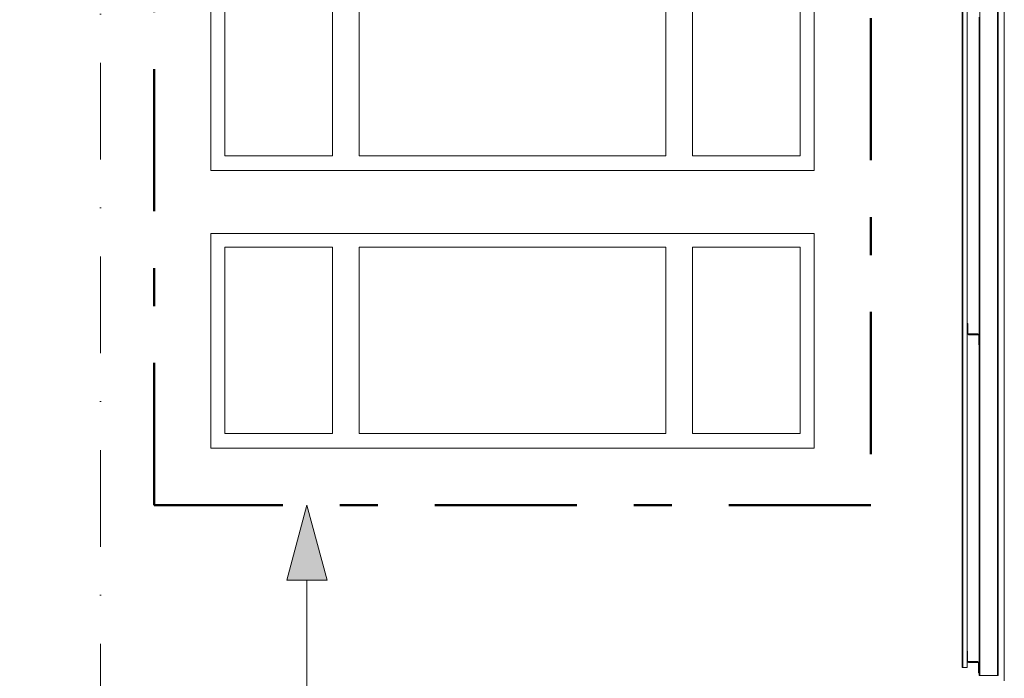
# Model space of a CAD drawing. Header units: centimetres. Extents: x -1103 to 10505, y -997 to 1780.
# Tile 42 of 102: x 8410 to 8776, y -421 to -175. Entities that reach past the tile are written whole.
import ezdxf
from ezdxf.enums import TextEntityAlignment as Align

# ---------------------------------------------------------------- set-up
doc = ezdxf.new("R2010")
doc.units = ezdxf.units.CM
doc.header["$LTSCALE"] = 0.1
doc.header["$MEASUREMENT"] = 0
for name, pattern in [('Kropki i Kreski', [720, 360, -180, 0, -180]), ('Przerywana podwójnie', [1093.611073, 529.166651, -211.666656, 141.111112, -211.666656]), ('Wipeout_Contour', [1000, 0, -1000])]:
    doc.linetypes.add(name, pattern=pattern)
for name, color, linetype in [('2_belki.K_IR', 7, 'Continuous'), ('2_słupy.K_IR', 7, 'Continuous'), ('2_ściana dekoracyjna.K_IR', 7, 'Continuous'), ('2_ściany podporowe.K_IR', 7, 'Continuous'), ('2_ściany zewnętrzne.ISTN', 7, 'Continuous'), ('3_opisy.K_IR', 7, 'Continuous'), ('4_osie.ISTN', 7, 'Continuous')]:
    doc.layers.add(name, color=color, linetype=linetype)
doc.styles.add('GENERATED_STYLE_1', font='txt')
pattern_1 = [(45, (10358.23, -421.512), (-15.9099, 15.9099), []), (45, (10352.927, -416.21), (-15.9099, 15.9099), [])]

# ---------------------------------------------------------------- blocks, each defined once
blk = doc.blocks.new('ElemPrzekroju_723_2', base_point=(10358.23, -421.51))
at = {"layer": '2_ściany zewnętrzne.ISTN', "color": 252, "linetype": 'Continuous', "lineweight": 13}
for p, q in [((8480.73, -151.51), (8705.13, -151.51)), ((8480.73, -231.51), (8480.73, -151.51)), ((8705.13, -151.51), (8705.13, -231.51)), ((8705.13, -231.51), (8480.73, -231.51))]:
    blk.add_line(p, q, dxfattribs=at)
at = {"layer": '2_ściany zewnętrzne.ISTN', "color": 7, "linetype": 'Continuous', "lineweight": 13}
for p, q in [((8485.93, -226.01), (8485.93, -156.71)), ((8485.93, -156.71), (8525.93, -156.71)), ((8525.93, -156.71), (8525.93, -226.01)), ((8535.93, -226.01), (8535.93, -156.71)), ((8535.93, -156.71), (8649.93, -156.71)), ((8649.93, -156.71), (8649.93, -226.01)), ((8659.93, -226.01), (8659.93, -156.71)), ((8659.93, -156.71), (8699.93, -156.71)), ((8699.93, -156.71), (8699.93, -226.01)), ((8525.93, -226.01), (8485.93, -226.01)), ((8649.93, -226.01), (8535.93, -226.01)), ((8699.93, -226.01), (8659.93, -226.01))]:
    blk.add_line(p, q, dxfattribs=at)
blk = doc.blocks.new('ElemPrzekroju_724_2', base_point=(10358.23, -421.51))
at = {"layer": '2_ściany zewnętrzne.ISTN', "color": 252, "linetype": 'Continuous', "lineweight": 13}
for p, q in [((8480.73, -334.9), (8480.73, -254.9)), ((8480.73, -254.9), (8705.13, -254.9)), ((8705.13, -254.9), (8705.13, -334.9)), ((8705.13, -334.9), (8480.73, -334.9))]:
    blk.add_line(p, q, dxfattribs=at)
at = {"layer": '2_ściany zewnętrzne.ISTN', "color": 7, "linetype": 'Continuous', "lineweight": 13}
for p, q in [((8485.93, -329.4), (8485.93, -260.1)), ((8485.93, -260.1), (8525.93, -260.1)), ((8525.93, -260.1), (8525.93, -329.4)), ((8535.93, -329.4), (8535.93, -260.1)), ((8535.93, -260.1), (8649.93, -260.1)), ((8649.93, -260.1), (8649.93, -329.4)), ((8659.93, -329.4), (8659.93, -260.1)), ((8659.93, -260.1), (8699.93, -260.1)), ((8699.93, -260.1), (8699.93, -329.4)), ((8525.93, -329.4), (8485.93, -329.4)), ((8649.93, -329.4), (8535.93, -329.4)), ((8699.93, -329.4), (8659.93, -329.4))]:
    blk.add_line(p, q, dxfattribs=at)
blk = doc.blocks.new('ElemPrzekroju_758_2', base_point=(10358.23, -421.51))
at = {"layer": '2_ściany podporowe.K_IR', "color": 7, "linetype": 'Continuous', "lineweight": 0}
for p, q in [((8775.87, -364.01), (8775.87, -97.19)), ((8805.87, -362.01), (8805.87, -364.01))]:
    blk.add_line(p, q, dxfattribs=at)
blk = doc.blocks.new('ElemPrzekroju_1110_2', base_point=(10358.23, -421.51))
at = {"layer": '2_ściana dekoracyjna.K_IR', "color": 251, "linetype": 'Continuous', "lineweight": 0, "true_color": 0x5f5f5f}
blk.add_line((8760.23, -416.51), (8760.23, 808.49), dxfattribs=at)
blk.add_line((8760.23, -416.51), (8760.23, 808.49), dxfattribs=at)
blk = doc.blocks.new('ElemPrzekroju_1120_2', base_point=(10358.23, -421.51))
at = {"color": 254, "linetype": 'Wipeout_Contour', "lineweight": 0, "ltscale": 35136.105633}
blk.add_wipeout([(8760.43, -416.51), (8760.5, -416.51), (8760.5, 808.49), (8760.43, 808.49)], dxfattribs=at).dxf.layer = '2_ściana dekoracyjna.K_IR'
at = {"layer": '2_ściana dekoracyjna.K_IR', "linetype": 'Continuous', "lineweight": 0, "true_color": 0x000000}
h = blk.add_hatch(dxfattribs=at)
h.set_pattern_fill('Stal_0002', color=18, style=0, pattern_type=2)
h.set_pattern_definition(pattern_1)
h.paths.add_polyline_path([(8760.43, -416.51), (8760.5, -416.51), (8760.5, 808.49), (8760.43, 808.49)])
at = {"layer": '2_ściana dekoracyjna.K_IR', "color": 251, "linetype": 'Continuous', "lineweight": 0, "true_color": 0x5f5f5f}
for p, q in [((8760.24, -416.51), (8760.24, 808.49)), ((8762.02, -410.45), (8762.02, 808.49)), ((8760.24, -416.51), (8760.35, -416.51)), ((8760.35, -416.51), (8760.43, -416.51)), ((8760.5, -416.51), (8760.71, -416.51)), ((8760.71, -416.51), (8761.17, -416.51)), ((8761.17, -416.51), (8761.58, -416.51)), ((8761.58, -416.51), (8761.87, -416.51)), ((8761.87, -416.51), (8762.02, -416.51)), ((8762.02, -416.51), (8762.02, -414.45))]:
    blk.add_line(p, q, dxfattribs=at)
at = {"layer": '2_ściana dekoracyjna.K_IR', "color": 7, "linetype": 'Continuous', "lineweight": 0}
for p, q in [((8760.43, 808.49), (8760.43, -416.51)), ((8760.5, 808.49), (8760.5, -416.51)), ((8760.5, -416.51), (8760.43, -416.51))]:
    blk.add_line(p, q, dxfattribs=at)
blk = doc.blocks.new('ElemPrzekroju_1123_2', base_point=(10358.23, -421.51))
at = {"layer": '2_ściana dekoracyjna.K_IR', "color": 251, "linetype": 'Continuous', "lineweight": 0, "true_color": 0x5f5f5f}
blk.add_line((8760.24, -416.51), (8760.24, 808.49), dxfattribs=at)
blk = doc.blocks.new('ElemPrzekroju_1151_2', base_point=(10358.23, -421.51))
at = {"layer": '2_ściany podporowe.K_IR', "color": 7, "linetype": 'Continuous', "lineweight": 0}
blk.add_line((8775.85, -421.51), (8775.85, -62.01), dxfattribs=at)
blk = doc.blocks.new('ElemPrzekroju_1152_2', base_point=(10358.23, -421.51))
at = {"layer": '2_słupy.K_IR', "color": 252, "linetype": 'Continuous', "lineweight": 0}
for p, q in [((8766.55, -170.45), (8766.55, -83.41)), ((8766.55, -83.41), (8766.75, -83.41)), ((8766.75, -83.41), (8773.35, -83.41)), ((8766.75, -419.51), (8766.75, -83.41)), ((8773.35, -83.41), (8773.55, -83.41)), ((8773.35, -419.51), (8773.35, -83.41)), ((8773.55, -419.51), (8773.55, -83.41)), ((8766.55, -292.45), (8766.55, -174.45)), ((8766.55, -419.51), (8766.55, -296.45)), ((8766.55, -419.51), (8766.75, -419.51)), ((8766.75, -419.51), (8773.35, -419.51)), ((8773.35, -419.51), (8773.55, -419.51))]:
    blk.add_line(p, q, dxfattribs=at)
blk = doc.blocks.new('ElemPrzekroju_1158_2', base_point=(10358.23, -421.51))
at = {"color": 254, "linetype": 'Wipeout_Contour', "lineweight": 0, "ltscale": 61390.033173}
blk.add_wipeout([(8766.05, -292.45), (8762.55, -292.45), (8762.55, -292.65), (8766.35, -292.65), (8766.35, -296.45), (8766.55, -296.45), (8766.55, -292.45)], dxfattribs=at).dxf.layer = '2_belki.K_IR'
at = {"layer": '2_belki.K_IR', "linetype": 'Continuous', "lineweight": 0, "true_color": 0x000000}
h = blk.add_hatch(dxfattribs=at)
h.set_pattern_fill('Stal_0002', color=18, style=0, pattern_type=2)
h.set_pattern_definition(pattern_1)
h.paths.add_polyline_path([(8766.05, -292.45), (8762.55, -292.45), (8762.55, -292.65), (8766.35, -292.65), (8766.35, -296.45), (8766.55, -296.45), (8766.55, -292.45)])
at = {"layer": '2_belki.K_IR', "color": 7, "linetype": 'Continuous', "lineweight": 15}
blk.add_line((8766.55, -296.45), (8766.35, -296.45), dxfattribs=at)
at = {"color": 254, "linetype": 'Wipeout_Contour', "lineweight": 0, "ltscale": 61378.422472}
blk.add_wipeout([(8762.25, -288.45), (8762.05, -288.45), (8762.05, -292.45), (8762.55, -292.45), (8766.05, -292.45), (8766.05, -292.25), (8762.25, -292.25)], dxfattribs=at).dxf.layer = '2_belki.K_IR'
at = {"layer": '2_belki.K_IR', "linetype": 'Continuous', "lineweight": 0, "true_color": 0x000000}
h = blk.add_hatch(dxfattribs=at)
h.set_pattern_fill('Stal_0002', color=18, style=0, pattern_type=2)
h.set_pattern_definition(pattern_1)
h.paths.add_polyline_path([(8762.25, -288.45), (8762.05, -288.45), (8762.05, -292.45), (8762.55, -292.45), (8766.05, -292.45), (8766.05, -292.25), (8762.25, -292.25)])
at = {"layer": '2_belki.K_IR', "color": 7, "linetype": 'Continuous', "lineweight": 15}
for p, q in [((8762.05, -288.45), (8762.05, -292.45)), ((8762.25, -288.45), (8762.05, -288.45)), ((8762.25, -288.45), (8762.25, -292.25)), ((8762.55, -292.45), (8762.05, -292.45)), ((8766.05, -292.25), (8762.25, -292.25)), ((8762.55, -292.45), (8762.55, -292.65)), ((8766.05, -292.45), (8762.55, -292.45)), ((8766.35, -292.65), (8762.55, -292.65)), ((8766.05, -292.25), (8766.05, -292.45)), ((8766.55, -292.45), (8766.05, -292.45)), ((8766.35, -292.65), (8766.35, -296.45)), ((8766.55, -292.45), (8766.55, -296.45))]:
    blk.add_line(p, q, dxfattribs=at)
blk = doc.blocks.new('ElemPrzekroju_1167_2', base_point=(10358.23, -421.51))
at = {"color": 254, "linetype": 'Wipeout_Contour', "lineweight": 0, "ltscale": 61424.374441}
blk.add_wipeout([(8766.02, -414.45), (8762.52, -414.45), (8762.52, -414.65), (8766.32, -414.65), (8766.32, -418.45), (8766.52, -418.45), (8766.52, -414.45)], dxfattribs=at).dxf.layer = '2_belki.K_IR'
at = {"layer": '2_belki.K_IR', "linetype": 'Continuous', "lineweight": 0, "true_color": 0x000000}
h = blk.add_hatch(dxfattribs=at)
h.set_pattern_fill('Stal_0002', color=18, style=0, pattern_type=2)
h.set_pattern_definition(pattern_1)
h.paths.add_polyline_path([(8766.02, -414.45), (8762.52, -414.45), (8762.52, -414.65), (8766.32, -414.65), (8766.32, -418.45), (8766.52, -418.45), (8766.52, -414.45)])
at = {"layer": '2_belki.K_IR', "color": 7, "linetype": 'Continuous', "lineweight": 15}
blk.add_line((8766.52, -418.45), (8766.32, -418.45), dxfattribs=at)
at = {"color": 254, "linetype": 'Wipeout_Contour', "lineweight": 0, "ltscale": 61412.57558}
blk.add_wipeout([(8762.22, -410.45), (8762.02, -410.45), (8762.02, -414.45), (8762.52, -414.45), (8766.02, -414.45), (8766.02, -414.25), (8762.22, -414.25)], dxfattribs=at).dxf.layer = '2_belki.K_IR'
at = {"layer": '2_belki.K_IR', "linetype": 'Continuous', "lineweight": 0, "true_color": 0x000000}
h = blk.add_hatch(dxfattribs=at)
h.set_pattern_fill('Stal_0002', color=18, style=0, pattern_type=2)
h.set_pattern_definition(pattern_1)
h.paths.add_polyline_path([(8762.22, -410.45), (8762.02, -410.45), (8762.02, -414.45), (8762.52, -414.45), (8766.02, -414.45), (8766.02, -414.25), (8762.22, -414.25)])
at = {"layer": '2_belki.K_IR', "color": 7, "linetype": 'Continuous', "lineweight": 15}
for p, q in [((8762.02, -410.45), (8762.02, -414.45)), ((8762.22, -410.45), (8762.02, -410.45)), ((8762.22, -410.45), (8762.22, -414.25)), ((8762.52, -414.45), (8762.02, -414.45)), ((8766.02, -414.25), (8762.22, -414.25)), ((8762.52, -414.45), (8762.52, -414.65)), ((8766.02, -414.45), (8762.52, -414.45)), ((8766.32, -414.65), (8762.52, -414.65)), ((8766.02, -414.25), (8766.02, -414.45)), ((8766.52, -414.45), (8766.02, -414.45)), ((8766.32, -414.65), (8766.32, -418.45)), ((8766.52, -414.45), (8766.52, -418.45))]:
    blk.add_line(p, q, dxfattribs=at)
blk = doc.blocks.new('Standardowy znacznik osi[9]_2', base_point=(8439.6, 1278.49))
at = {"layer": '4_osie.ISTN', "color": 252, "linetype": 'Kropki i Kreski', "lineweight": 15}
blk.add_line((8439.6, 1178.49), (8439.6, -721.51), dxfattribs=at)
at = {"layer": '4_osie.ISTN', "color": 252, "lineweight": 0, "style": 'GENERATED_STYLE_1'}
blk.add_attdef('AC_MarkerText_1', text='', height=35, rotation=360, dxfattribs=at).set_placement((8439.6, 1320.19), align=Align.MIDDLE_CENTER)
blk = doc.blocks.new('Polilinia_13_2', base_point=(8012.06, -566.04))
at = {"layer": '3_opisy.K_IR', "linetype": 'Continuous', "lineweight": 0, "true_color": 0x000000}
blk.add_hatch(color=18, dxfattribs=at).paths.add_polyline_path([(8516.45, -356.03), (8508.95, -384.02), (8523.95, -384.02)])
at = {"layer": '3_opisy.K_IR', "color": 7, "linetype": 'Continuous', "lineweight": 15}
for p, q in [((8516.45, -356.03), (8508.95, -384.02)), ((8516.45, -356.03), (8523.95, -384.02)), ((8523.95, -384.02), (8508.95, -384.02))]:
    blk.add_line(p, q, dxfattribs=at)
at = {"layer": '3_opisy.K_IR', "color": 7, "linetype": 'Continuous', "lineweight": 15, "flags": 128}
blk.add_lwpolyline([(8012.06, -566.04), (8516.45, -566.04), (8516.45, -384.02)], dxfattribs=at)

msp = doc.modelspace()

# ---------------------------------------------------------------- linework, layer by layer
at = {"layer": '3_opisy.K_IR', "color": 190, "linetype": 'Przerywana podwójnie', "lineweight": 50}
msp.add_lwpolyline([(8459.6, 262.64), (8726.26, 262.64), (8726.26, -356.03), (8459.6, -356.03)], close=True, dxfattribs=at)

# ---------------------------------------------------------------- block references
at = {"layer": '2_słupy.K_IR', "lineweight": 0}
msp.add_blockref('ElemPrzekroju_1152_2', (10358.23, -421.51), dxfattribs=at)
at = {"layer": '2_ściana dekoracyjna.K_IR', "lineweight": 0}
msp.add_blockref('ElemPrzekroju_1110_2', (10358.23, -421.51), dxfattribs=at)
at = {"layer": '2_ściany podporowe.K_IR', "lineweight": 0}
for name in ['ElemPrzekroju_1151_2', 'ElemPrzekroju_758_2']:
    msp.add_blockref(name, (10358.23, -421.51), dxfattribs=at)
at = {"layer": '2_ściany zewnętrzne.ISTN', "lineweight": 0}
for name in ['ElemPrzekroju_723_2', 'ElemPrzekroju_724_2']:
    msp.add_blockref(name, (10358.23, -421.51), dxfattribs=at)
at = {"layer": '3_opisy.K_IR', "color": 7, "linetype": 'Continuous', "lineweight": 15}
msp.add_blockref('Polilinia_13_2', (8012.06, -566.04), dxfattribs=at)
at = {"layer": '4_osie.ISTN', "color": 252, "linetype": 'Continuous', "lineweight": 0}
msp.add_blockref('Standardowy znacznik osi[9]_2', (8439.6, 1278.49), dxfattribs=at)

# ---------------------------------------------------------------- next in the draw order: block references
at = {"layer": '2_ściana dekoracyjna.K_IR', "lineweight": 0}
msp.add_blockref('ElemPrzekroju_1120_2', (10358.23, -421.51), dxfattribs=at)

# ---------------------------------------------------------------- next in the draw order: block references
msp.add_blockref('ElemPrzekroju_1123_2', (10358.23, -421.51), dxfattribs=at)

# ---------------------------------------------------------------- next in the draw order: block references
at = {"layer": '2_belki.K_IR', "lineweight": 0}
for name in ['ElemPrzekroju_1158_2', 'ElemPrzekroju_1167_2']:
    msp.add_blockref(name, (10358.23, -421.51), dxfattribs=at)

doc.saveas('drawing.dxf')
